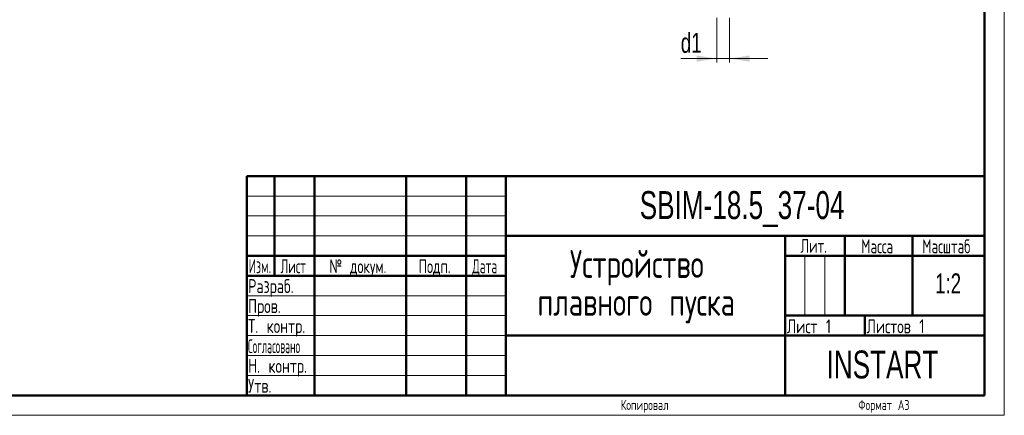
# Model space of a CAD drawing. Header units: millimetres. Extents: x 0 to 420, y 0 to 297.
# Tile 11 of 13: x 173 to 420, y 0 to 99. Entities that reach past the tile are written whole.
import ezdxf

# ---------------------------------------------------------------- set-up
doc = ezdxf.new("R2010")
doc.units = ezdxf.units.MM
doc.styles.add('SLDTEXTSTYLE0', font='TXT', dxfattribs={"width": 0.7, "bigfont": 'bigfont'})
doc.styles.add('SLDTEXTSTYLE1', font='TXT', dxfattribs={"width": 0.7})
doc.styles.add('SLDTEXTSTYLE2', font='TXT', dxfattribs={"width": 0.579176, "bigfont": 'bigfont'})
doc.styles.add('SLDTEXTSTYLE3', font='TXT', dxfattribs={"width": 0.646923, "bigfont": 'bigfont'})
doc.styles.add('SLDTEXTSTYLE4', font='TXT', dxfattribs={"width": 0.570891, "bigfont": 'bigfont'})
doc.styles.add('SLDTEXTSTYLE5', font='TXT', dxfattribs={"width": 0.585996, "bigfont": 'bigfont'})
doc.styles.add('SLDTEXTSTYLE6', font='TXT', dxfattribs={"width": 0.485474, "bigfont": 'bigfont'})
doc.dimstyles.new('SLDDIMSTYLE2', dxfattribs={"dimtxt": 5, "dimasz": 5, "dimexe": 0, "dimexo": 0.0625, "dimgap": 1.25, "dimtad": 2, "dimdec": 1, "dimlfac": 2, "dimrnd": 1e-09, "dimzin": 12, "dimdsep": 46, "dimtxsty": 'SLDTEXTSTYLE1', "dimsah": 1, "dimcen": 0.09, "dimadec": 0, "dimazin": 3, "dimtfac": 1, "dimtdec": 3, "dimtmove": 0, "dimatfit": 0, "dimfxl": 0, "dimfrac": 2, "dimtolj": 1, "dimtzin": 12, "dimarcsym": 0})

# ---------------------------------------------------------------- blocks, each defined once
blk = doc.blocks.new('SW_NOTE_0')
at = {"color": 0, "linetype": 'Continuous', "lineweight": 0, "char_height": 7, "attachment_point": 2, "style": 'SLDTEXTSTYLE0'}
for s, insert in [('Устройство', (21.44, 9)), ('плавного пуска', (21.31, -0.5))]:
    blk.add_mtext(s, dxfattribs=dict(at, insert=insert))
blk = doc.blocks.new('_D_5')
at = {"color": 7, "linetype": 'Continuous', "lineweight": 0}
for p, q in [((347.86, 99.73), (347.86, 88.49)), ((351.11, 99.73), (351.11, 88.49)), ((347.86, 89.49), (338.86, 89.49)), ((347.86, 89.49), (351.11, 89.49)), ((351.11, 89.49), (360.72, 89.49))]:
    blk.add_line(p, q, dxfattribs=at)
at = {"color": 7, "linetype": 'Continuous', "lineweight": 18}
for points in [[(347.86, 89.49), (342.86, 90.26), (342.86, 88.72)], [(351.11, 89.49), (356.11, 88.72), (356.11, 90.26)]]:
    blk.add_solid(points, dxfattribs=at)
at = {"color": 7, "linetype": 'Continuous', "lineweight": 18, "insert": (338.86, 95.93), "char_height": 5, "attachment_point": 1, "style": 'SLDTEXTSTYLE1'}
blk.add_mtext('d1', dxfattribs=at)

msp = doc.modelspace()

# ---------------------------------------------------------------- linework, layer by layer
at = {"color": 7, "linetype": 'Continuous', "lineweight": 18}
for p, q in [((420, 297), (420, 0)), ((230, 55), (295, 55)), ((230, 50), (295, 50)), ((230, 45), (295, 45)), ((370, 40), (370, 25)), ((375, 40), (375, 25)), ((230, 30), (295, 30)), ((230, 25), (295, 25)), ((230, 20), (295, 20)), ((230, 15), (295, 15)), ((230, 10), (295, 10)), ((0, 0), (420, 0))]:
    msp.add_line(p, q, dxfattribs=at)
at = {"color": 7, "linetype": 'Continuous', "lineweight": 50}
for p, q in [((415, 5), (415, 292)), ((230, 60), (415, 60)), ((230, 60), (230, 5)), ((237, 35), (237, 60)), ((247, 60), (247, 5)), ((270, 60), (270, 5)), ((285, 60), (285, 5)), ((295, 60), (295, 5)), ((295, 45), (415, 45)), ((365, 45), (365, 5)), ((380, 45), (380, 25)), ((397, 45), (397, 25)), ((230, 40), (295, 40)), ((365, 40), (415, 40)), ((230, 35), (295, 35)), ((365, 25), (415, 25)), ((385, 25), (385, 20)), ((295, 20), (415, 20)), ((20, 5), (415, 5))]:
    msp.add_line(p, q, dxfattribs=at)

# ---------------------------------------------------------------- block references
at = {"color": 7, "linetype": 'Continuous', "lineweight": 0}
msp.add_blockref('SW_NOTE_0', (306.381, 32.466), dxfattribs=at)

# ---------------------------------------------------------------- texts
for s, insert, char_height, attachment_point, style in [('SBIM-18.5_37-04', (354.239, 56.238), 7, 2, 'SLDTEXTSTYLE1'), ('Масштаб', (405.462, 44.141), 3.5, 2, 'SLDTEXTSTYLE3'), ('Лит.', (372.202, 44.271), 3.5, 2, 'SLDTEXTSTYLE3'), ('Масса', (388.11, 44.141), 3.5, 2, 'SLDTEXTSTYLE3'), ('Изм.', (233.293, 39.141), 3.5, 2, 'SLDTEXTSTYLE5'), ('Лист', (241.677, 39.141), 3.5, 2, 'SLDTEXTSTYLE2'), ('№ докум.', (257.889, 39.141), 3.5, 2, 'SLDTEXTSTYLE3'), ('Подп.', (277.122, 39.141), 3.5, 2, 'SLDTEXTSTYLE3'), ('Дата', (289.693, 39.141), 3.5, 2, 'SLDTEXTSTYLE4'), ('1:2', (405.904, 35.597), 5, 2, 'SLDTEXTSTYLE1'), ('Разраб.', (230.332, 34.153), 3.5, 1, 'SLDTEXTSTYLE0'), ('Пров.', (230.332, 29.153), 3.5, 1, 'SLDTEXTSTYLE0'), ('Т. контр.', (230.332, 24.153), 3.5, 1, 'SLDTEXTSTYLE0'), ('Лист 1', (365.466, 24.073), 3.5, 1, 'SLDTEXTSTYLE0'), ('Листов 1', (385.466, 24.073), 3.5, 1, 'SLDTEXTSTYLE0'), ('Согласовано', (230.303, 19.087), 3.5, 1, 'SLDTEXTSTYLE6'), ('INSTART', (389.435, 16.249), 7, 2, 'SLDTEXTSTYLE1'), ('Н. контр.', (230.332, 14.153), 3.5, 1, 'SLDTEXTSTYLE0'), ('Утв.', (230.332, 9.153), 3.5, 1, 'SLDTEXTSTYLE0'), ('Копировал', (329.804, 3.839), 2.5, 2, 'SLDTEXTSTYLE0'), ('Формат А3', (389.811, 3.839), 2.5, 2, 'SLDTEXTSTYLE0')]:
    msp.add_mtext(s, dxfattribs=dict(at, insert=insert, char_height=char_height, attachment_point=attachment_point, style=style))

# ---------------------------------------------------------------- dimensions: what is measured, and where the dimension line sits
at = {"color": 7, "linetype": 'Continuous', "lineweight": 18}
dim = msp.add_linear_dim(base=(351.108, 89.489), p1=(347.858, 99.739), p2=(351.108, 99.739), text='d1', dimstyle='SLDDIMSTYLE2', dxfattribs=at)
dim.commit()
dim.dimension.update_dxf_attribs({"geometry": '_D_5', "text_midpoint": (341.349, 89.489), "dimtype": 160})

doc.saveas('drawing.dxf')
